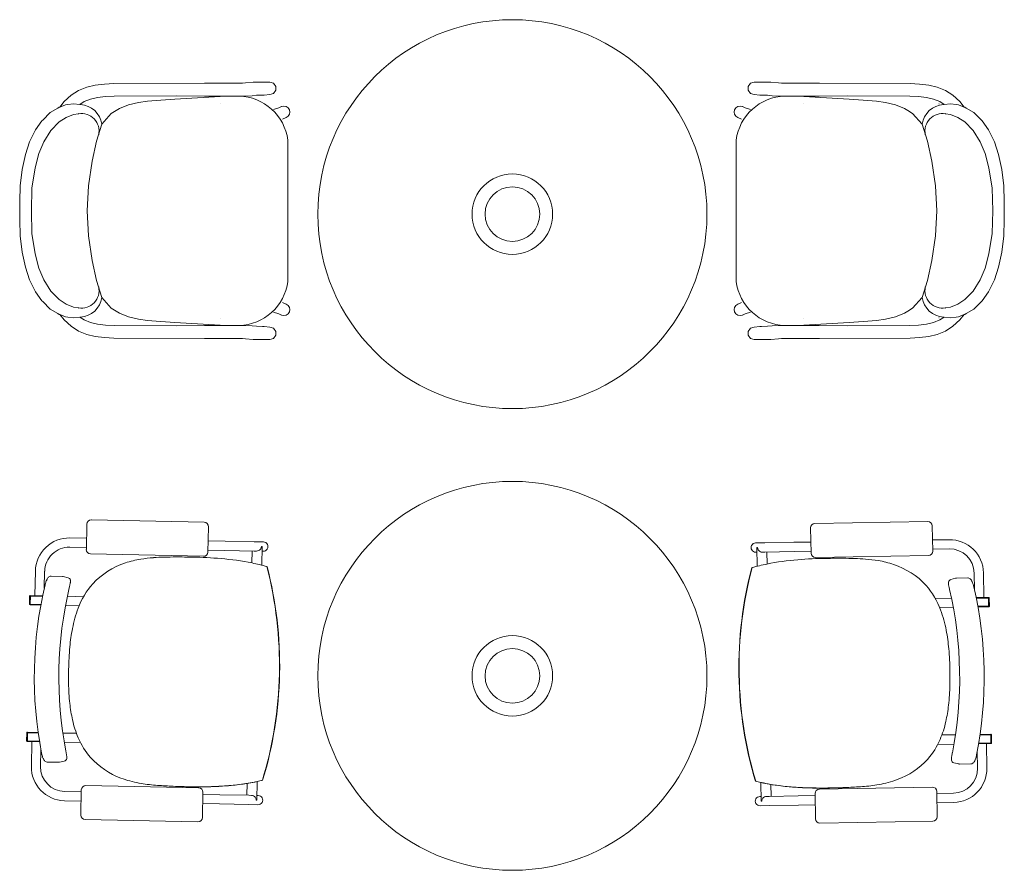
# Model space of a CAD drawing. Header units: millimetres. Extents: x -750 to 72845, y -24282 to 18874.
# Tile 72 of 154: x 51816 to 53744, y 14063 to 15729. Entities that reach past the tile are written whole.
import ezdxf

# ---------------------------------------------------------------- set-up
doc = ezdxf.new("R2010")
doc.units = ezdxf.units.MM
doc.header["$MEASUREMENT"] = 0
doc.layers.add('IRISH HOUSE_HYD AIRPORT_DRAINAGE LAYOUT 1$0$GREY SCALE', color=8, linetype='Continuous')
doc.layers.add('IRISH HOUSE_HYD AIRPORT_DRAINAGE LAYOUT 1$0$GREYSCALE', color=8, linetype='Continuous', lineweight=0)
doc.layers.add('M-MEP-ELPR-EQUIP', color=6, linetype='Continuous', lineweight=20)

# ---------------------------------------------------------------- blocks, each defined once
blk = doc.blocks.new('IRISH HOUSE_HYD AIRPORT_DRAINAGE LAYOUT 1$0$FLOOR PLAN')
at = {"layer": 'IRISH HOUSE_HYD AIRPORT_DRAINAGE LAYOUT 1$0$GREYSCALE', "color": 8, "lineweight": 0}
for p, q in [((1964.3, 15600.8), (1947.5, 15596.7)), ((1982, 15603), (1964.3, 15600.8)), ((2000.7, 15604), (1982, 15603)), ((2178.3, 15604.8), (2000.7, 15604)), ((2223.8, 15604.9), (2178.3, 15604.8)), ((2242.3, 15604.9), (2223.8, 15604.9)), ((2252.8, 15605), (2242.3, 15604.9)), ((2258.1, 15605.4), (2252.8, 15605)), ((2273.5, 15606.7), (2258.1, 15605.4)), ((2286, 15607), (2273.5, 15606.7)), ((2305.6, 15607), (2286, 15607)), ((2305.8, 15607), (2305.6, 15607)), ((2306, 15607), (2305.8, 15607)), ((2313.2, 15604.6), (2306, 15607)), ((2317.6, 15598.5), (2313.2, 15604.6)), ((2317.6, 15591), (2317.6, 15598.5)), ((3242.8, 15598.5), (3247.2, 15604.6)), ((3242.8, 15591), (3242.8, 15598.5)), ((3247.2, 15604.6), (3254.3, 15607)), ((3254.3, 15607), (3254.6, 15607)), ((3254.6, 15607), (3254.8, 15607)), ((3254.8, 15607), (3274.4, 15607)), ((3274.4, 15607), (3286.9, 15606.7)), ((3286.9, 15606.7), (3302.3, 15605.4)), ((3302.3, 15605.4), (3307.6, 15605)), ((3307.6, 15605), (3318.1, 15604.9)), ((3318.1, 15604.9), (3336.6, 15604.9)), ((3336.6, 15604.9), (3382, 15604.8)), ((3382, 15604.8), (3559.7, 15604)), ((3559.7, 15604), (3578.4, 15603)), ((3578.4, 15603), (3596.1, 15600.8)), ((3596.1, 15600.8), (3612.9, 15596.7)), ((1916.8, 15581), (1903.1, 15568.6)), ((1931.6, 15590.3), (1916.8, 15581)), ((1947.5, 15596.7), (1931.6, 15590.3)), ((1968.7, 15576.8), (1984.2, 15578.8)), ((1984.2, 15578.8), (2001.5, 15579.6)), ((2001.5, 15579.6), (2123.6, 15580.2)), ((2119.9, 15573.2), (2208.8, 15578.9)), ((2178.4, 15579.3), (2123.6, 15580.2)), ((2223.9, 15579.4), (2178.4, 15579.3)), ((2208.8, 15578.9), (2226.7, 15579.4)), ((2242.4, 15579.4), (2223.9, 15579.4)), ((2226.7, 15579.4), (2227.2, 15579.4)), ((2227.2, 15579.4), (2230.1, 15579.3)), ((2252.9, 15579.5), (2242.4, 15579.4)), ((2257.7, 15579.6), (2252.9, 15579.5)), ((2271.1, 15580.2), (2257.7, 15579.6)), ((2279.7, 15581), (2271.1, 15580.2)), ((2291.9, 15581.2), (2279.7, 15581)), ((2294.9, 15581.2), (2291.9, 15581.2)), ((2306, 15582.6), (2294.9, 15581.2)), ((2306, 15582.6), (2313.2, 15584.9)), ((2313.2, 15584.9), (2317.6, 15591)), ((3247.2, 15584.9), (3242.8, 15591)), ((3254.3, 15582.6), (3247.2, 15584.9)), ((3254.3, 15582.6), (3265.5, 15581.2)), ((3265.5, 15581.2), (3268.5, 15581.2)), ((3268.5, 15581.2), (3280.7, 15581)), ((3280.7, 15581), (3289.3, 15580.2)), ((3289.3, 15580.2), (3302.7, 15579.6)), ((3302.7, 15579.6), (3307.5, 15579.5)), ((3307.5, 15579.5), (3318, 15579.4)), ((3318, 15579.4), (3336.5, 15579.4)), ((3333.2, 15579.4), (3330.3, 15579.3)), ((3333.6, 15579.4), (3333.2, 15579.4)), ((3351.5, 15578.9), (3333.6, 15579.4)), ((3336.5, 15579.4), (3381.9, 15579.3)), ((3440.5, 15573.2), (3351.5, 15578.9)), ((3381.9, 15579.3), (3436.8, 15580.2)), ((3558.9, 15579.6), (3436.8, 15580.2)), ((3576.2, 15578.8), (3558.9, 15579.6)), ((3591.7, 15576.8), (3576.2, 15578.8)), ((3612.9, 15596.7), (3628.8, 15590.3)), ((3628.8, 15590.3), (3643.6, 15581)), ((3643.6, 15581), (3657.2, 15568.6)), ((1903.1, 15568.6), (1894.7, 15557.9)), ((1894.7, 15557.9), (1906, 15562.5)), ((1906, 15562.5), (1910.4, 15563.1)), ((1910.4, 15563.1), (1921.6, 15564.2)), ((1933.9, 15563.2), (1921.6, 15564.2)), ((1933.9, 15563.2), (1942.6, 15568.6)), ((1935.5, 15563), (1933.9, 15563.2)), ((1942.6, 15568.6), (1954.9, 15573.5)), ((1944.2, 15564.6), (1944.1, 15564.6)), ((1954.9, 15573.5), (1968.7, 15576.8)), ((2029.1, 15562.3), (2011.9, 15555.5)), ((2029.1, 15562.3), (2049.1, 15567.1)), ((2049.1, 15567.1), (2066.4, 15569.4)), ((2066.4, 15569.4), (2083.7, 15570.9)), ((2083.7, 15570.9), (2119.9, 15573.2)), ((2209.5, 15564.8), (2209.4, 15564.8)), ((2323.3, 15556.3), (2329, 15558.9)), ((2329, 15558.9), (2329.2, 15559)), ((2329.2, 15559), (2333.6, 15559.8)), ((2333.6, 15559.8), (2338, 15559)), ((2338, 15559), (2341.8, 15556.5)), ((3222.4, 15559), (3218.6, 15556.5)), ((3226.8, 15559.8), (3222.4, 15559)), ((3231.2, 15559), (3226.8, 15559.8)), ((3231.4, 15558.9), (3231.2, 15559)), ((3237, 15556.3), (3231.4, 15558.9)), ((3350.9, 15564.8), (3350.9, 15564.8)), ((3476.7, 15570.9), (3440.5, 15573.2)), ((3494, 15569.4), (3476.7, 15570.9)), ((3511.3, 15567.1), (3494, 15569.4)), ((3531.3, 15562.3), (3511.3, 15567.1)), ((3531.3, 15562.3), (3548.5, 15555.5)), ((3605.5, 15573.5), (3591.7, 15576.8)), ((3617.8, 15568.6), (3605.5, 15573.5)), ((3616.2, 15564.6), (3616.3, 15564.6)), ((3626.5, 15563.2), (3617.8, 15568.6)), ((3624.9, 15563), (3626.5, 15563.2)), ((3626.5, 15563.2), (3638.8, 15564.2)), ((3649.9, 15563.1), (3638.8, 15564.2)), ((3654.3, 15562.5), (3649.9, 15563.1)), ((3665.7, 15557.9), (3654.3, 15562.5)), ((3657.2, 15568.6), (3665.7, 15557.9)), ((1861.2, 15532.6), (1875.7, 15547.1)), ((1875.7, 15547.1), (1890.7, 15555.7)), ((1890.7, 15555.7), (1893.8, 15557.5)), ((1893.8, 15557.5), (1894.7, 15557.9)), ((1921.8, 15543.7), (1907, 15537.6)), ((1931.5, 15545), (1921.8, 15543.7)), ((1932.3, 15545.1), (1931.5, 15545)), ((1995.6, 15545.1), (1977.3, 15524.6)), ((2005, 15551.2), (1995.6, 15545.1)), ((2011.9, 15555.5), (2005, 15551.2)), ((2313.3, 15553.1), (2323.3, 15556.3)), ((2341.8, 15540.1), (2338, 15537.6)), ((2341.8, 15556.5), (2344.3, 15552.7)), ((2344.3, 15543.8), (2341.8, 15540.1)), ((2344.3, 15552.7), (2345.1, 15548.3)), ((2345.1, 15548.3), (2344.3, 15543.8)), ((3216.1, 15552.7), (3215.2, 15548.3)), ((3215.2, 15548.3), (3216.1, 15543.8)), ((3218.6, 15556.5), (3216.1, 15552.7)), ((3216.1, 15543.8), (3218.6, 15540.1)), ((3218.6, 15540.1), (3222.4, 15537.6)), ((3247.1, 15553.1), (3237, 15556.3)), ((3548.5, 15555.5), (3555.4, 15551.2)), ((3555.4, 15551.2), (3564.7, 15545.1)), ((3564.7, 15545.1), (3583.1, 15524.6)), ((3628.1, 15545.1), (3628.9, 15545)), ((3628.9, 15545), (3638.6, 15543.7)), ((3638.6, 15543.7), (3653.4, 15537.6)), ((3666.6, 15557.5), (3665.7, 15557.9)), ((3669.7, 15555.7), (3666.6, 15557.5)), ((3684.6, 15547.1), (3669.7, 15555.7)), ((3699.2, 15532.6), (3684.6, 15547.1)), ((1847, 15513.4), (1859.6, 15531.2)), ((1859.6, 15531.2), (1861.2, 15532.6)), ((1893.6, 15528.8), (1877.5, 15512.3)), ((1907, 15537.6), (1893.6, 15528.8)), ((1966.8, 15490.9), (1977.3, 15524.6)), ((2337.9, 15537.5), (2330.8, 15534.1)), ((2338, 15537.6), (2337.9, 15537.5)), ((3222.4, 15537.6), (3222.5, 15537.5)), ((3222.5, 15537.5), (3229.5, 15534.1)), ((3593.5, 15490.9), (3583.1, 15524.6)), ((3653.4, 15537.6), (3666.7, 15528.8)), ((3666.7, 15528.8), (3682.9, 15512.3)), ((3700.8, 15531.2), (3699.2, 15532.6)), ((3713.4, 15513.4), (3700.8, 15531.2)), ((1847, 15513.4), (1835.7, 15489.8)), ((1863.6, 15490.1), (1877.5, 15512.3)), ((3696.8, 15490.1), (3682.9, 15512.3)), ((3713.4, 15513.4), (3724.7, 15489.8)), ((1835.7, 15489.8), (1827.6, 15465.2)), ((1853.8, 15466.8), (1863.6, 15490.1)), ((1957.8, 15452), (1966.8, 15490.9)), ((2341.3, 15216.3), (2341.3, 15493.1)), ((3219.1, 15216.3), (3219.1, 15493.1)), ((3602.5, 15452), (3593.5, 15490.9)), ((3706.6, 15466.8), (3696.8, 15490.1)), ((3724.7, 15489.8), (3732.7, 15465.2)), ((1827.6, 15465.2), (1821.2, 15435.8)), ((1846.4, 15439.1), (1853.8, 15466.8)), ((3713.9, 15439.1), (3706.6, 15466.8)), ((3732.7, 15465.2), (3739.1, 15435.8)), ((1950.8, 15403.5), (1957.8, 15452)), ((3609.5, 15403.5), (3602.5, 15452)), ((1821.2, 15435.8), (1817.4, 15403.5)), ((1840.2, 15399.4), (1846.4, 15439.1)), ((3720.2, 15399.4), (3713.9, 15439.1)), ((3739.1, 15435.8), (3743, 15403.5)), ((1817.4, 15403.5), (1816.2, 15372.7)), ((1839, 15354.7), (1840.2, 15399.4)), ((1948.5, 15354.8), (1950.8, 15403.5)), ((3611.9, 15354.8), (3609.5, 15403.5)), ((3721.4, 15354.7), (3720.2, 15399.4)), ((3743, 15403.5), (3744.2, 15372.7)), ((1816.2, 15372.7), (1816.4, 15354.7)), ((3744.2, 15372.7), (3744, 15354.7)), ((1816.2, 15336.8), (1816.4, 15354.7)), ((1840.2, 15310.1), (1839, 15354.7)), ((1948.5, 15354.7), (1948.5, 15354.8)), ((1948.5, 15354.7), (1948.5, 15354.7)), ((1950.8, 15306), (1948.5, 15354.7)), ((3609.5, 15306), (3611.9, 15354.7)), ((3611.9, 15354.7), (3611.9, 15354.8)), ((3611.9, 15354.7), (3611.9, 15354.7)), ((3720.2, 15310.1), (3721.4, 15354.7)), ((3744.2, 15336.8), (3744, 15354.7)), ((1817.4, 15305.9), (1816.2, 15336.8)), ((3743, 15305.9), (3744.2, 15336.8)), ((1846.4, 15270.3), (1840.2, 15310.1)), ((3713.9, 15270.3), (3720.2, 15310.1)), ((1821.2, 15273.7), (1817.4, 15305.9)), ((1957.8, 15257.5), (1950.8, 15306)), ((3602.5, 15257.5), (3609.5, 15306)), ((3739.1, 15273.7), (3743, 15305.9)), ((1827.6, 15244.2), (1821.2, 15273.7)), ((1853.8, 15242.6), (1846.4, 15270.3)), ((3706.6, 15242.6), (3713.9, 15270.3)), ((3732.7, 15244.2), (3739.1, 15273.7)), ((1966.8, 15218.5), (1957.8, 15257.5)), ((3593.5, 15218.5), (3602.5, 15257.5)), ((1835.7, 15219.7), (1827.6, 15244.2)), ((1863.6, 15219.3), (1853.8, 15242.6)), ((3696.8, 15219.3), (3706.6, 15242.6)), ((3724.7, 15219.7), (3732.7, 15244.2)), ((1847, 15196), (1835.7, 15219.7)), ((1877.5, 15197.1), (1863.6, 15219.3)), ((1977.3, 15184.9), (1966.8, 15218.5)), ((3583.1, 15184.9), (3593.5, 15218.5)), ((3682.9, 15197.1), (3696.8, 15219.3)), ((3713.4, 15196), (3724.7, 15219.7)), ((1847, 15196), (1859.6, 15178.3)), ((1893.6, 15180.7), (1877.5, 15197.1)), ((3666.7, 15180.7), (3682.9, 15197.1)), ((3713.4, 15196), (3700.8, 15178.3)), ((1859.6, 15178.3), (1861.2, 15176.9)), ((1861.2, 15176.9), (1875.7, 15162.3)), ((1907, 15171.9), (1893.6, 15180.7)), ((1995.6, 15164.3), (1977.3, 15184.9)), ((2337.9, 15171.9), (2330.8, 15175.4)), ((3222.5, 15171.9), (3229.5, 15175.4)), ((3564.7, 15164.3), (3583.1, 15184.9)), ((3653.4, 15171.9), (3666.7, 15180.7)), ((3699.2, 15176.9), (3684.6, 15162.3)), ((3700.8, 15178.3), (3699.2, 15176.9)), ((1875.7, 15162.3), (1890.7, 15153.8)), ((1921.8, 15165.8), (1907, 15171.9)), ((1931.5, 15164.4), (1921.8, 15165.8)), ((1932.3, 15164.3), (1931.5, 15164.4)), ((2005, 15158.3), (1995.6, 15164.3)), ((2011.9, 15153.9), (2005, 15158.3)), ((2029.1, 15147.1), (2011.9, 15153.9)), ((2313.3, 15156.4), (2323.3, 15153.2)), ((2338, 15171.9), (2337.9, 15171.9)), ((2341.8, 15169.4), (2338, 15171.9)), ((2344.3, 15165.6), (2341.8, 15169.4)), ((2341.8, 15153), (2344.3, 15156.7)), ((2345.1, 15161.2), (2344.3, 15165.6)), ((2344.3, 15156.7), (2345.1, 15161.2)), ((3215.2, 15161.2), (3216.1, 15165.6)), ((3216.1, 15156.7), (3215.2, 15161.2)), ((3216.1, 15165.6), (3218.6, 15169.4)), ((3218.6, 15153), (3216.1, 15156.7)), ((3218.6, 15169.4), (3222.4, 15171.9)), ((3222.4, 15171.9), (3222.5, 15171.9)), ((3247.1, 15156.4), (3237, 15153.2)), ((3531.3, 15147.1), (3548.5, 15153.9)), ((3548.5, 15153.9), (3555.4, 15158.3)), ((3555.4, 15158.3), (3564.7, 15164.3)), ((3628.1, 15164.3), (3628.9, 15164.4)), ((3628.9, 15164.4), (3638.6, 15165.8)), ((3638.6, 15165.8), (3653.4, 15171.9)), ((3684.6, 15162.3), (3669.7, 15153.8)), ((1890.7, 15153.8), (1893.8, 15151.9)), ((1893.8, 15151.9), (1894.7, 15151.6)), ((1894.7, 15151.6), (1906, 15147)), ((1903.1, 15140.8), (1894.7, 15151.6)), ((1916.8, 15128.4), (1903.1, 15140.8)), ((1906, 15147), (1910.4, 15146.4)), ((1910.4, 15146.4), (1921.6, 15145.3)), ((1933.9, 15146.3), (1921.6, 15145.3)), ((1935.5, 15146.4), (1933.9, 15146.3)), ((1933.9, 15146.3), (1942.6, 15140.9)), ((1942.6, 15140.9), (1954.9, 15135.9)), ((1944.2, 15144.9), (1944.1, 15144.9)), ((1954.9, 15135.9), (1968.7, 15132.6)), ((2029.1, 15147.1), (2049.1, 15142.3)), ((2049.1, 15142.3), (2066.4, 15140)), ((2066.4, 15140), (2083.7, 15138.6)), ((2083.7, 15138.6), (2119.9, 15136.2)), ((2119.9, 15136.2), (2208.8, 15130.5)), ((2209.5, 15144.7), (2209.4, 15144.7)), ((2323.3, 15153.2), (2329, 15150.5)), ((2329, 15150.5), (2329.2, 15150.5)), ((2329.2, 15150.5), (2333.6, 15149.6)), ((2333.6, 15149.6), (2338, 15150.5)), ((2338, 15150.5), (2341.8, 15153)), ((3222.4, 15150.5), (3218.6, 15153)), ((3226.8, 15149.6), (3222.4, 15150.5)), ((3231.2, 15150.5), (3226.8, 15149.6)), ((3231.4, 15150.5), (3231.2, 15150.5)), ((3237, 15153.2), (3231.4, 15150.5)), ((3350.9, 15144.7), (3350.9, 15144.7)), ((3440.5, 15136.2), (3351.5, 15130.5)), ((3476.7, 15138.6), (3440.5, 15136.2)), ((3494, 15140), (3476.7, 15138.6)), ((3511.3, 15142.3), (3494, 15140)), ((3531.3, 15147.1), (3511.3, 15142.3)), ((3605.5, 15135.9), (3591.7, 15132.6)), ((3617.8, 15140.9), (3605.5, 15135.9)), ((3616.2, 15144.9), (3616.3, 15144.9)), ((3626.5, 15146.3), (3617.8, 15140.9)), ((3624.9, 15146.4), (3626.5, 15146.3)), ((3626.5, 15146.3), (3638.8, 15145.3)), ((3649.9, 15146.4), (3638.8, 15145.3)), ((3643.6, 15128.4), (3657.2, 15140.8)), ((3654.3, 15147), (3649.9, 15146.4)), ((3665.7, 15151.6), (3654.3, 15147)), ((3657.2, 15140.8), (3665.7, 15151.6)), ((3666.6, 15151.9), (3665.7, 15151.6)), ((3669.7, 15153.8), (3666.6, 15151.9)), ((1931.6, 15119.1), (1916.8, 15128.4)), ((1947.5, 15112.7), (1931.6, 15119.1)), ((1968.7, 15132.6), (1984.2, 15130.7)), ((1984.2, 15130.7), (2001.5, 15129.8)), ((2001.5, 15129.8), (2123.6, 15129.2)), ((2178.4, 15130.1), (2123.6, 15129.2)), ((2223.9, 15130.1), (2178.4, 15130.1)), ((2208.8, 15130.5), (2226.7, 15130)), ((2242.4, 15130), (2223.9, 15130.1)), ((2226.7, 15130), (2227.2, 15130)), ((2227.2, 15130), (2230.1, 15130.1)), ((2252.9, 15129.9), (2242.4, 15130)), ((2257.7, 15129.9), (2252.9, 15129.9)), ((2271.1, 15129.2), (2257.7, 15129.9)), ((2279.7, 15128.5), (2271.1, 15129.2)), ((2291.9, 15128.2), (2279.7, 15128.5)), ((2294.9, 15128.2), (2291.9, 15128.2)), ((2306, 15126.8), (2294.9, 15128.2)), ((2306, 15126.8), (2313.2, 15124.5)), ((2313.2, 15124.5), (2317.6, 15118.4)), ((2317.6, 15118.4), (2317.6, 15110.9)), ((3247.2, 15124.5), (3242.8, 15118.4)), ((3242.8, 15118.4), (3242.8, 15110.9)), ((3254.3, 15126.8), (3247.2, 15124.5)), ((3254.3, 15126.8), (3265.5, 15128.2)), ((3265.5, 15128.2), (3268.5, 15128.2)), ((3268.5, 15128.2), (3280.7, 15128.5)), ((3280.7, 15128.5), (3289.3, 15129.2)), ((3289.3, 15129.2), (3302.7, 15129.9)), ((3302.7, 15129.9), (3307.5, 15129.9)), ((3307.5, 15129.9), (3318, 15130)), ((3318, 15130), (3336.5, 15130.1)), ((3333.2, 15130), (3330.3, 15130.1)), ((3333.6, 15130), (3333.2, 15130)), ((3351.5, 15130.5), (3333.6, 15130)), ((3336.5, 15130.1), (3381.9, 15130.1)), ((3381.9, 15130.1), (3436.8, 15129.2)), ((3558.9, 15129.8), (3436.8, 15129.2)), ((3576.2, 15130.7), (3558.9, 15129.8)), ((3591.7, 15132.6), (3576.2, 15130.7)), ((3612.9, 15112.7), (3628.8, 15119.1)), ((3628.8, 15119.1), (3643.6, 15128.4)), ((1964.3, 15108.7), (1947.5, 15112.7)), ((1982, 15106.4), (1964.3, 15108.7)), ((2000.7, 15105.5), (1982, 15106.4)), ((2178.3, 15104.6), (2000.7, 15105.5)), ((2223.8, 15104.6), (2178.3, 15104.6)), ((2242.3, 15104.5), (2223.8, 15104.6)), ((2252.8, 15104.4), (2242.3, 15104.5)), ((2258.1, 15104), (2252.8, 15104.4)), ((2273.5, 15102.8), (2258.1, 15104)), ((2286, 15102.5), (2273.5, 15102.8)), ((2305.6, 15102.5), (2286, 15102.5)), ((2305.8, 15102.5), (2305.6, 15102.5)), ((2306, 15102.5), (2305.8, 15102.5)), ((2313.2, 15104.8), (2306, 15102.5)), ((2317.6, 15110.9), (2313.2, 15104.8)), ((3242.8, 15110.9), (3247.2, 15104.8)), ((3247.2, 15104.8), (3254.3, 15102.5)), ((3254.3, 15102.5), (3254.6, 15102.5)), ((3254.6, 15102.5), (3254.8, 15102.5)), ((3254.8, 15102.5), (3274.4, 15102.5)), ((3274.4, 15102.5), (3286.9, 15102.8)), ((3286.9, 15102.8), (3302.3, 15104)), ((3302.3, 15104), (3307.6, 15104.4)), ((3307.6, 15104.4), (3318.1, 15104.5)), ((3318.1, 15104.5), (3336.6, 15104.6)), ((3336.6, 15104.6), (3382, 15104.6)), ((3382, 15104.6), (3559.7, 15105.5)), ((3559.7, 15105.5), (3578.4, 15106.4)), ((3578.4, 15106.4), (3596.1, 15108.7)), ((3596.1, 15108.7), (3612.9, 15112.7)), ((2177.5, 14744.5), (1956.5, 14749.1)), ((1947.7, 14740.7), (1946.7, 14691.1)), ((2184.8, 14686.1), (2185.9, 14735.7)), ((3365.7, 14683.8), (3364.9, 14733.4)), ((3373.3, 14742.1), (3594.4, 14745.8)), ((3603, 14737.4), (3603.9, 14687.8)), ((1914.6, 14713.8), (1947.2, 14713.1)), ((1914.2, 14695.6), (1946.8, 14694.9)), ((2185.3, 14708.1), (2218.4, 14707.4)), ((2275.5, 14706.3), (2218.4, 14707.4)), ((2275.5, 14706.3), (2293.5, 14705.9)), ((2289.4, 14696.9), (2289.4, 14696.9)), ((2290.8, 14696.9), (2289.4, 14696.9)), ((2290.8, 14696.7), (2290.1, 14660.5)), ((2290.8, 14696.7), (2290.8, 14696.7)), ((3275.1, 14704.3), (3257.1, 14704)), ((3259.8, 14695), (3261.2, 14695)), ((3259.8, 14694.8), (3260.4, 14658.6)), ((3259.8, 14694.8), (3259.8, 14694.8)), ((3261.2, 14695), (3261.2, 14695)), ((3275.1, 14704.3), (3332.2, 14705.3)), ((3365.4, 14705.8), (3332.2, 14705.3)), ((3636.1, 14710.4), (3603.5, 14709.8)), ((3636.4, 14692.2), (3603.8, 14691.7)), ((1955.1, 14682.4), (2176.1, 14677.8)), ((2184.9, 14690), (2218, 14689.3)), ((2275.2, 14688.1), (2218, 14689.3)), ((2271.1, 14688.2), (2270.6, 14664.9)), ((2275.2, 14688.1), (2280.1, 14688)), ((2290.6, 14687.8), (2293.1, 14687.7)), ((3259.9, 14685.9), (3257.4, 14685.8)), ((3275.4, 14686.1), (3270.5, 14686.1)), ((3275.4, 14686.1), (3332.5, 14687.1)), ((3279.5, 14686.2), (3279.9, 14663)), ((3365.7, 14687.7), (3332.5, 14687.1)), ((3595.5, 14679.2), (3374.4, 14675.4)), ((2300.3, 14657.6), (2300.3, 14657.6)), ((2300.7, 14657.6), (2300.7, 14657.6)), ((3249.8, 14655.8), (3249.8, 14655.8)), ((3250.2, 14655.8), (3250.2, 14655.8)), ((1846, 14600.7), (1847, 14648.9)), ((1864.4, 14615.5), (1865.1, 14648.5)), ((1899.8, 14638.5), (1877.8, 14639)), ((1899.8, 14638.5), (1899.8, 14638.5)), ((1901.5, 14638.3), (1911.1, 14635.6)), ((3648.9, 14634.8), (3639.3, 14632.2)), ((3650.6, 14635.1), (3672.6, 14635.4)), ((3650.6, 14635.1), (3650.6, 14635.1)), ((3685.9, 14611.9), (3685.3, 14645)), ((3704.3, 14597), (3703.5, 14645.3)), ((1913.3, 14616.2), (1913.3, 14616.2)), ((1835.6, 14599.7), (1835.3, 14584)), ((1836.8, 14599.7), (1836.5, 14583.9)), ((1861.1, 14600.4), (1836.8, 14600.9)), ((1837.1, 14599.7), (1836.8, 14583.9)), ((1860.9, 14599.2), (1836.8, 14599.7)), ((1837.1, 14599.7), (1860.9, 14599.2)), ((1909.5, 14599.4), (1941.2, 14598.7)), ((3640.7, 14596), (3609, 14595.4)), ((3637, 14612.8), (3637, 14612.8)), ((3689.1, 14596.8), (3713.4, 14597.2)), ((3713.1, 14596), (3689.3, 14595.6)), ((3689.3, 14595.6), (3713.4, 14596)), ((3713.1, 14596), (3713.4, 14580.2)), ((3713.4, 14596), (3713.7, 14580.2)), ((3714.6, 14596), (3714.9, 14580.3)), ((1836.5, 14583.9), (1836.8, 14583.9)), ((1836.5, 14582.7), (1857.6, 14582.3)), ((1836.8, 14583.9), (1857.8, 14583.5)), ((1932.5, 14580.7), (1905.9, 14581.3)), ((3617.6, 14577.4), (3644.3, 14577.9)), ((3713.4, 14580.2), (3692.3, 14579.9)), ((3713.7, 14579), (3692.5, 14578.7)), ((3713.7, 14580.2), (3713.4, 14580.2)), ((2324.7, 14447.7), (2324.6, 14447.7)), ((2324.6, 14447.7), (2324.7, 14447.7)), ((2324.6, 14447.7), (2324.6, 14447.7)), ((2324.7, 14447.7), (2325.2, 14447.7)), ((2324.7, 14447.7), (2325.2, 14447.7)), ((2324.7, 14447.7), (2324.7, 14447.7)), ((2325.2, 14447.7), (2325.2, 14447.7)), ((3224.9, 14445.9), (3224.5, 14445.9)), ((3224.5, 14445.9), (3224.5, 14445.9)), ((3224.9, 14445.9), (3224.5, 14445.9)), ((3224.9, 14445.9), (3225, 14445.9)), ((3225, 14445.9), (3224.9, 14445.9)), ((3224.9, 14445.9), (3224.9, 14445.9)), ((3225, 14445.9), (3225, 14445.9)), ((1830, 14331.9), (1829.7, 14316.2)), ((1831.2, 14331.9), (1830.9, 14316.1)), ((1831.5, 14331.9), (1831.2, 14316.1)), ((1852.5, 14331.4), (1831.2, 14331.9)), ((1852.3, 14332.6), (1831.3, 14333.1)), ((1831.5, 14331.9), (1852.5, 14331.4)), ((1900.6, 14331.6), (1927.2, 14331.1)), ((3648.6, 14328.2), (3621.9, 14327.7)), ((3717.6, 14328.2), (3696.7, 14327.8)), ((3696.7, 14327.8), (3717.9, 14328.2)), ((3696.8, 14329), (3717.9, 14329.4)), ((3717.6, 14328.2), (3717.9, 14312.4)), ((3718, 14328.2), (3718.2, 14312.4)), ((3719.1, 14328.2), (3719.4, 14312.4)), ((1830.9, 14316.1), (1831.2, 14316.1)), ((1830.9, 14314.9), (1855.1, 14314.4)), ((1831.2, 14316.1), (1854.9, 14315.6)), ((1840, 14314.7), (1839, 14266.5)), ((1935.2, 14312.7), (1903.5, 14313.4)), ((3613.9, 14309.4), (3645.6, 14310)), ((3718.2, 14311.2), (3694, 14310.8)), ((3717.9, 14312.4), (3694.2, 14312)), ((3709.1, 14311.1), (3709.9, 14262.8)), ((3718.2, 14312.4), (3717.9, 14312.4)), ((1857.8, 14298.7), (1857.1, 14266.1)), ((1859, 14292.4), (1859, 14292.4)), ((3690, 14288.8), (3690, 14288.8)), ((3691.2, 14295.1), (3691.8, 14262.5)), ((1870.2, 14274.7), (1892.2, 14274.3)), ((1903.6, 14276.7), (1893.9, 14274.4)), ((1893.9, 14274.4), (1893.9, 14274.4)), ((3645.3, 14273.3), (3655.1, 14271)), ((3655.1, 14271), (3655.1, 14271)), ((3678.7, 14271.2), (3656.7, 14270.8)), ((2166.7, 14224.2), (1945.6, 14228.8)), ((2261.6, 14232.8), (2261.1, 14209.6)), ((2281.2, 14236.5), (2280.5, 14200.2)), ((3267.6, 14234.5), (3268.2, 14198.3)), ((3287.2, 14230.8), (3287.6, 14207.6)), ((1904.2, 14217), (1936.8, 14216.3)), ((1936.9, 14220.5), (1935.9, 14170.9)), ((2174, 14165.9), (2175, 14215.5)), ((2175, 14211.4), (2208.1, 14210.7)), ((2265.2, 14209.5), (2208.1, 14210.7)), ((2265.2, 14209.5), (2270.1, 14209.4)), ((2280.7, 14209.2), (2283.2, 14209.1)), ((3374.5, 14163.5), (3373.7, 14213.1)), ((3382.1, 14221.8), (3603.1, 14225.6)), ((3611.8, 14217.2), (3612.7, 14167.6)), ((3644.5, 14213.6), (3611.9, 14213.1)), ((1903.8, 14198.9), (1936.4, 14198.2)), ((2174.6, 14193.2), (2207.7, 14192.6)), ((2264.8, 14191.4), (2207.7, 14192.6)), ((2264.8, 14191.4), (2282.8, 14191)), ((2277.2, 14205.7), (2277.2, 14205.7)), ((2279.1, 14200.1), (2280.5, 14200.1)), ((2280.5, 14200.1), (2280.5, 14200.1)), ((3268, 14207.2), (3265.5, 14207.2)), ((3268.2, 14198.2), (3268.2, 14198.2)), ((3269.6, 14198.2), (3268.2, 14198.2)), ((3271.4, 14203.8), (3271.4, 14203.8)), ((3283.5, 14207.5), (3278.6, 14207.4)), ((3283.5, 14207.5), (3340.6, 14208.5)), ((3283.8, 14189.4), (3340.9, 14190.3)), ((3373.7, 14209), (3340.6, 14208.5)), ((3374, 14190.9), (3340.9, 14190.3)), ((3644.8, 14195.5), (3612.2, 14194.9)), ((3283.8, 14189.4), (3265.8, 14189.1)), ((1944.2, 14162.1), (2165.3, 14157.5)), ((3604.3, 14158.9), (3383.2, 14155.1))]:
    blk.add_line(p, q, dxfattribs=at)
for centre, radius in [((2780.9, 15348.2), 381), ((2780.9, 15348.2), 78.9), ((2780.9, 15348.2), 53.5), ((2780.9, 14443.6), 381), ((2780.9, 14443.6), 78.9), ((2780.9, 14443.6), 53.5)]:
    blk.add_circle(centre, radius, dxfattribs=at)
for centre, radius, start, end in [((2243.1, 15480.6), 98.9, 7.2909, 88.3551), ((3317.2, 15480.6), 98.9, 91.6449, 172.7091), ((1932.2, 15517.5), 45.6, 8.8864, 85.879), ((3628.2, 15517.5), 45.6, 94.121, 171.1136), ((1937.1, 15510.9), 34.5, 348.2401, 99.3448), ((3623.3, 15510.9), 34.5, 80.6552, 191.7599), ((2243.1, 15228.9), 98.9, 271.6449, 352.7091), ((3317.2, 15228.9), 98.9, 187.2909, 268.3551), ((1937.1, 15198.5), 34.5, 260.6552, 11.7599), ((3623.3, 15198.5), 34.5, 168.2401, 279.3448), ((1932.2, 15191.9), 45.6, 274.121, 351.1136), ((3628.2, 15191.9), 45.6, 188.8864, 265.879), ((1913.2, 14647.5), 66.2, 88.8073, 178.8073), ((3637.2, 14644.2), 66.2, 0.9673, 90.9673), ((1913.2, 14647.5), 48.1, 88.8073, 178.8073), ((2280.1, 14697.2), 9.3, 320.8683, 357.8519), ((2281.3, 14696.9), 9.56, 358.8283, 359.6111), ((3269.4, 14695), 9.56, 180.1635, 180.9463), ((3270.5, 14695.3), 9.3, 181.9227, 218.9064), ((3637.2, 14644.2), 48.1, 0.9673, 90.9673), ((2084.4, 14479), 195.7, 99.1479, 108.2188), ((2098.4, 14395.6), 280.2, 94.1955, 99.2786), ((2110.9, 14239), 437.4, 91.5545, 94.3225), ((2122.9, 13838.6), 837.9, 90.0343, 91.6284), ((2125.7, 13046.5), 1630, 88.9733, 90.1167), ((2140, 13836.1), 840.3, 85.1852, 88.9881), ((2166.9, 14152), 523.2, 78.4994, 85.211), ((3407.2, 13833.6), 840.3, 90.7865, 94.5894), ((3418.4, 13043.9), 1630, 89.658, 90.8014), ((3424.4, 13836), 837.9, 88.1463, 89.7404), ((3437.9, 14236.4), 437.4, 85.4521, 88.2202), ((3451, 14393), 280.2, 80.4961, 85.5792), ((2070.1, 14521.2), 151.1, 108.0651, 137.1028), ((2183.9, 14244.7), 429, 74.2667, 78.2647), ((1549.5, 14463.8), 775.4, 358.807, 14.4755), ((1550.4, 14463.8), 774.9, 358.8073, 14.4853), ((3999.3, 14459), 774.9, 165.2893, 180.9674), ((4000.2, 14459), 775.4, 165.2991, 180.9677), ((3364.9, 14242.3), 429, 101.5099, 105.5079), ((3381.6, 14149.6), 523.2, 94.5636, 101.2753), ((3465.4, 14476.3), 195.7, 71.5558, 80.6268), ((3479.9, 14518.4), 151.1, 42.6719, 71.7095), ((1885.6, 14624.8), 17.8, 142.6038, 152.306), ((1879.6, 14629.4), 10.2, 128.831, 142.4771), ((1877.9, 14631.5), 7.45, 104.9097, 128.7466), ((1877.7, 14632.1), 6.85, 88.9449, 104.4939), ((1899.7, 14631.8), 6.68, 74.4108, 88.7671), ((1909.4, 14629.6), 6.23, 15.892, 74.1917), ((3650.7, 14628.4), 6.68, 91.0076, 105.3639), ((3672.7, 14628.6), 6.85, 75.2807, 90.8297), ((3672.5, 14628), 7.45, 51.028, 74.8649), ((3670.7, 14625.9), 10.2, 37.2975, 50.9436), ((2629.7, 14441.1), 784.9, 166.6928, 190.9219), ((1924.3, 14608), 60, 160.6098, 166.7439), ((1909.2, 14613.3), 44, 155.8299, 160.572), ((1896.3, 14619), 29.9, 151.949, 155.7212), ((2656.8, 14440.6), 764, 166.709, 190.9057), ((1620.9, 14685.3), 300.4, 346.692, 347.3129), ((1719.4, 14663.2), 199.5, 347.2928, 348.1572), ((1809.9, 14644.4), 107.1, 348.1155, 349.5161), ((1869, 14633.4), 46.9, 349.5025, 351.5655), ((1908.1, 14629.2), 7.53, 359.7999, 15.9671), ((1890.2, 14630.3), 25.5, 351.4389, 354.7492), ((1903.4, 14629.1), 12.2, 354.6833, 0.2809), ((2073.3, 14523.4), 152, 138.5348, 159.7542), ((3476.6, 14520.6), 152, 20.0205, 41.2399), ((3642.2, 14625.8), 7.53, 163.8076, 179.9747), ((3646.9, 14625.7), 12.2, 179.4938, 185.0913), ((3660.1, 14626.8), 25.5, 185.0254, 188.3357), ((3681.3, 14629.8), 46.9, 188.2091, 190.2721), ((3641, 14626.2), 6.23, 105.5829, 163.8827), ((3740.5, 14640.6), 107.1, 190.2585, 191.6592), ((3831.1, 14659.1), 199.5, 191.6174, 192.4818), ((3929.6, 14680.8), 300.4, 192.4617, 193.0826), ((3664.7, 14621.3), 17.8, 27.4686, 37.1709), ((3654, 14615.6), 29.9, 24.0535, 27.8256), ((3641.1, 14609.9), 44, 19.2026, 23.9447), ((3626, 14604.7), 60, 13.0307, 19.1648), ((2919.9, 14440.5), 784.9, 348.8528, 13.0818), ((1836.8, 14599.7), 1.21, 88.8073, 178.8073), ((2892.8, 14440.1), 764, 348.8689, 13.0657), ((3713.4, 14596), 1.21, 0.9673, 90.9673), ((1836.5, 14583.9), 1.21, 178.8073, 268.8073), ((2154.8, 14491.7), 239.4, 159.4017, 169.2346), ((3713.7, 14580.2), 1.21, 270.9673, 0.9673), ((3395, 14489.3), 239.4, 10.5401, 20.3729), ((2283.2, 14466.8), 370.3, 169.1499, 174.8174), ((3266.5, 14464.8), 370.3, 4.9572, 10.6248), ((2535.7, 14445.1), 623.7, 174.9285, 178.973), ((3014, 14444.1), 623.7, 0.8016, 4.8461), ((2564.3, 14441), 652.5, 178.6632, 181.0651), ((1549.4, 14463.8), 775.4, 343.1392, 358.8076), ((1549.5, 14463.8), 775.4, 343.1392, 358.8076), ((1550.4, 14463.8), 774.9, 343.1293, 358.8074), ((3999.3, 14459), 774.9, 180.9673, 196.6453), ((4000.2, 14459), 775.4, 180.967, 196.6354), ((4000.3, 14459), 775.4, 180.967, 196.6354), ((2985.3, 14440.2), 652.5, 358.7096, 1.1115), ((2341.1, 14435), 429.2, 180.8168, 186.0845), ((3208.5, 14433.3), 429.2, 353.6902, 358.9578), ((2198.9, 14419.5), 286.1, 186.0115, 192.5733), ((3350.6, 14417.2), 286.1, 347.2013, 353.7631), ((2113.3, 14399.7), 198.3, 192.358, 203.007), ((3436.2, 14397.1), 198.3, 336.7677, 347.4167), ((1831.2, 14331.9), 1.21, 88.8073, 178.8073), ((3717.9, 14328.1), 1.21, 0.9673, 90.9673), ((1830.9, 14316.1), 1.21, 178.8073, 268.8073), ((2061.5, 14377), 141.7, 202.753, 221.1542), ((3487.9, 14374.2), 141.7, 318.6205, 337.0216), ((3718.2, 14312.4), 1.21, 270.9673, 0.9673), ((1917.5, 14303.6), 59.5, 190.8434, 197.0351), ((1628, 14242.2), 283.8, 9.9618, 10.9319), ((1762.2, 14265.8), 147.5, 8.8483, 9.9506), ((1839.6, 14277.8), 69.2, 6.9268, 8.914), ((3786.7, 14261.8), 147.5, 169.824, 170.9263), ((3920.8, 14237.7), 283.8, 168.8428, 169.8128), ((3631.6, 14300.2), 59.5, 342.7395, 348.9312), ((1901.4, 14298.6), 42.7, 196.9616, 201.8434), ((1888.5, 14293.5), 28.8, 201.8648, 205.8082), ((1881.2, 14289.9), 20.7, 205.6969, 210.7645), ((1874.6, 14285.9), 13, 210.5931, 219.702), ((1871.4, 14283.2), 8.76, 219.4005, 235.9165), ((1870.4, 14281.7), 6.97, 235.8614, 268.5187), ((1892.4, 14280.9), 6.68, 268.8411, 283.208), ((1902.1, 14282.8), 6.28, 283.5991, 350.605), ((1874.6, 14282.1), 33.9, 4.2784, 6.8535), ((1899.7, 14283.4), 8.76, 349.8655, 358.8104), ((1892.5, 14283.4), 16, 359.0792, 4.1773), ((2067.9, 14386.1), 152.6, 222.148, 249.4545), ((3481.5, 14383.3), 152.6, 290.3202, 317.6266), ((3656.5, 14280), 16, 175.5973, 180.6954), ((3649.3, 14279.9), 8.76, 180.9643, 189.9091), ((3674.4, 14278.5), 33.9, 172.9211, 175.4963), ((3646.8, 14279.4), 6.28, 189.1696, 256.1755), ((3709.4, 14274.1), 69.2, 170.8606, 172.8479), ((3656.6, 14277.5), 6.68, 256.5667, 270.9335), ((3678.6, 14278.1), 6.97, 271.256, 303.9133), ((3677.6, 14279.6), 8.76, 303.8582, 320.3742), ((3674.4, 14282.4), 13, 320.0726, 329.1815), ((3667.8, 14286.4), 20.7, 329.0102, 334.0778), ((3660.5, 14290), 28.8, 333.9665, 337.9098), ((3647.6, 14295.2), 42.7, 337.9313, 342.813), ((1905.2, 14265.1), 66.2, 178.8073, 268.8073), ((1905.2, 14265.1), 48.1, 178.8073, 268.8073), ((3643.7, 14261.7), 48.1, 270.9673, 0.9673), ((3643.7, 14261.7), 66.2, 270.9673, 0.9673), ((2085.6, 14434.4), 204, 249.5469, 259.8968), ((2109.7, 14568.8), 340.6, 259.8829, 265.4052), ((2144.6, 14992.7), 765.9, 265.3421, 267.6311), ((2172.5, 14843.8), 617.6, 270.9105, 275.3888), ((2174.9, 14812.5), 586.2, 272.1297, 275.3993), ((2175.3, 14816), 589.7, 272.3826, 274.8826), ((2188.8, 14677), 450.1, 274.684, 283.2554), ((2189.4, 14671.6), 444.6, 275.2396, 283.2822), ((2189.3, 14672.2), 445.2, 275.3151, 283.2752), ((3361.7, 14674.7), 450.1, 256.5192, 265.0906), ((3361.1, 14669.3), 444.6, 256.4925, 264.535), ((3361.2, 14669.9), 445.2, 256.4995, 264.4595), ((3440.4, 14566.2), 340.6, 274.3694, 279.8917), ((3463.9, 14431.7), 204, 279.8779, 290.2278), ((2177.1, 15649), 1423, 267.4148, 268.7246), ((2177.7, 15645.1), 1419.1, 267.7423, 268.227), ((2167.4, 15241.9), 1015.8, 268.1063, 270.029), ((2165.9, 15120.2), 894, 268.6909, 271.0546), ((2165.9, 15064.4), 838.3, 268.6821, 272.1036), ((2167.9, 14990.8), 764.7, 270.0019, 272.3969), ((3378.7, 14841.4), 617.6, 264.3858, 268.8641), ((3376.2, 14810.2), 586.2, 264.3753, 267.645), ((3375.7, 14813.6), 589.7, 264.8921, 267.392), ((3383.9, 14988.4), 764.7, 267.3778, 269.7727), ((3386.2, 15062), 838.3, 267.6711, 271.0925), ((3386.4, 15117.8), 894, 268.72, 271.0837), ((3385.4, 15239.5), 1015.8, 269.7456, 271.6683), ((3377.2, 15646.7), 1423, 271.0501, 272.3598), ((3376.6, 15642.7), 1419.1, 271.5476, 272.0323), ((3407.2, 14990.3), 765.9, 272.1435, 274.4326), ((2269.8, 14200.2), 9.32, 359.794, 36.7151), ((2271.4, 14200.4), 9.08, 357.9827, 358.8072), ((3277.3, 14198.5), 9.08, 180.9675, 181.7919), ((3278.9, 14198.2), 9.32, 143.0595, 179.9806)]:
    blk.add_arc(centre, radius, start, end, dxfattribs=at)
for centre, major_axis, ratio, start_param, end_param in [((1956.3, 14740.5), (-5.98, 6.24), 0.992436, -0.781602, 0.781602), ((2177.3, 14735.9), (-6.24, -5.98), 0.992436, 2.359991, 3.923195), ((2280.3, 14697.1), (0.19, 9.07), 0.999507, 3.141593, 4.052444), ((2293.3, 14696.8), (-0.19, -9.07), 0.999507, 0, 3.141593), ((1955.3, 14691), (-6.24, -5.98), 0.992436, -0.781602, 0.781602), ((2176.2, 14686.4), (-5.98, 6.24), 0.992436, 2.359991, 3.923195), ((1945.5, 14220.2), (5.98, -6.24), 0.992436, 2.359991, 3.923195), ((2166.4, 14215.6), (6.24, 5.98), 0.992436, -0.781602, 0.781602), ((2269.9, 14200.3), (-0.19, -9.07), 0.999507, 2.230741, 3.141593), ((2283, 14200.1), (-0.19, -9.07), 0.999507, 0, 3.141593), ((1944.5, 14170.7), (6.24, 5.98), 0.992436, 2.359991, 3.923195), ((2165.4, 14166.1), (5.98, -6.24), 0.992436, -0.781602, 0.781602)]:
    blk.add_ellipse(centre, major_axis=major_axis, ratio=ratio, start_param=start_param, end_param=end_param, dxfattribs=at)
at = {"layer": 'IRISH HOUSE_HYD AIRPORT_DRAINAGE LAYOUT 1$0$GREYSCALE', "color": 8, "lineweight": 0, "extrusion": (0, 0, -1)}
for centre, major_axis, ratio, start_param, end_param in [((3373.5, 14733.5), (6.21, -6.01), 0.992436, 2.359991, 3.923195), ((3594.4, 14737.2), (6.01, 6.21), 0.992436, -0.781602, 0.781602), ((3257.3, 14694.9), (0.15, -9.07), 0.999507, 0, 3.141593), ((3270.3, 14695.1), (-0.15, 9.07), 0.999507, 3.141593, 4.052444), ((3374.3, 14684), (6.01, 6.21), 0.992436, 2.359991, 3.923195), ((3595.3, 14687.8), (6.21, -6.01), 0.992436, -0.781602, 0.781602), ((3382.3, 14213.2), (-6.21, 6.01), 0.992436, -0.781602, 0.781602), ((3603.2, 14217), (-6.01, -6.21), 0.992436, 2.359991, 3.923195), ((3265.7, 14198.1), (0.15, -9.07), 0.999507, 0, 3.141593), ((3278.7, 14198.3), (0.15, -9.07), 0.999507, 2.230741, 3.141593), ((3383.1, 14163.8), (-6.01, -6.21), 0.992436, -0.781602, 0.781602), ((3604.1, 14167.5), (-6.21, 6.01), 0.992436, 2.359991, 3.923195)]:
    blk.add_ellipse(centre, major_axis=major_axis, ratio=ratio, start_param=start_param, end_param=end_param, dxfattribs=at)
blk = doc.blocks.new('IRISH HOUSE_HYD AIRPORT_DRAINAGE LAYOUT 1')
at = {"layer": 'IRISH HOUSE_HYD AIRPORT_DRAINAGE LAYOUT 1$0$GREY SCALE'}
blk.add_blockref('IRISH HOUSE_HYD AIRPORT_DRAINAGE LAYOUT 1$0$FLOOR PLAN', (0, 0), dxfattribs=at)

msp = doc.modelspace()

# ---------------------------------------------------------------- block references
at = {"layer": 'M-MEP-ELPR-EQUIP'}
msp.add_blockref('IRISH HOUSE_HYD AIRPORT_DRAINAGE LAYOUT 1', (50000, 0), dxfattribs=at)

doc.saveas('drawing.dxf')
